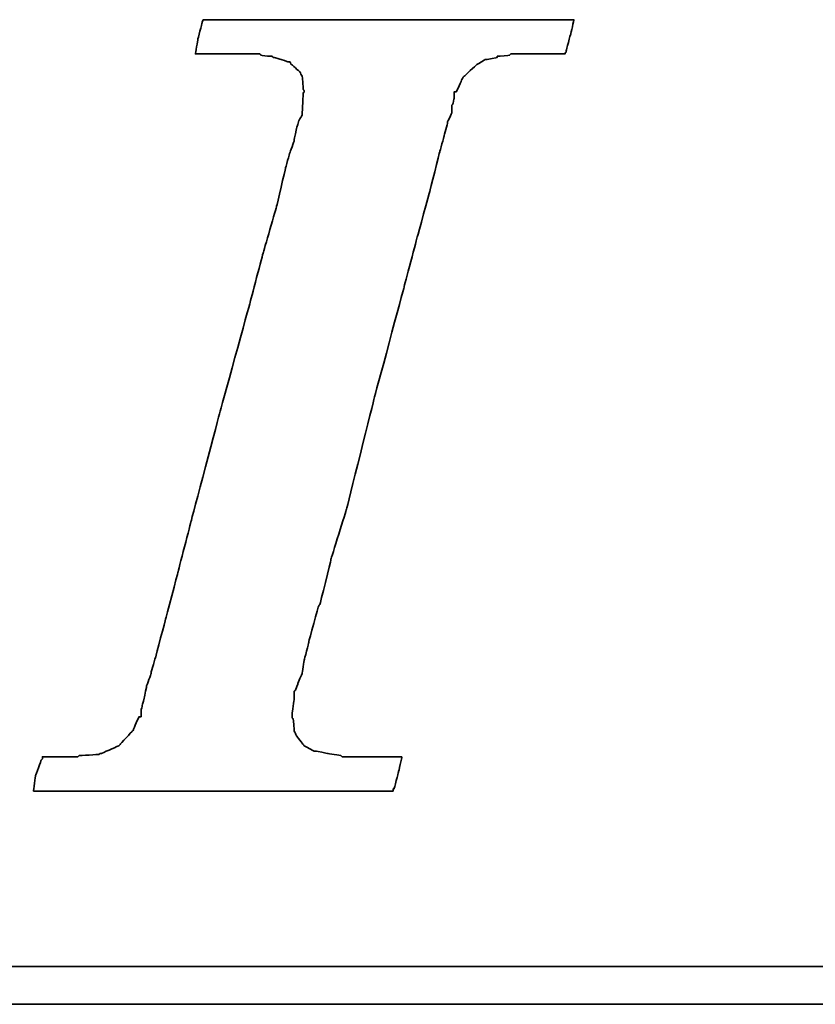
# Model space of a CAD drawing. Header units: millimetres. Extents: x 51 to 427, y -43 to 91.
# Tile 32 of 50: x 304.12 to 306.81, y -5.55 to -2.22. Entities that reach past the tile are written whole.
import ezdxf

# ---------------------------------------------------------------- set-up
doc = ezdxf.new("R2010")
doc.units = ezdxf.units.MM
doc.header["$LTSCALE"] = 0.15
doc.layers.add('DIM', color=4, linetype='CONTINUOUS')
doc.layers.add('layer 1', color=7, linetype='CONTINUOUS')

# ---------------------------------------------------------------- blocks, each defined once
blk = doc.blocks.new('TBI MOTION logo(完整正式版)')
at = {"layer": 'layer 1', "color": 22, "lineweight": 35}
for points, knots in [([(-40.59125, -7.94375), (-40.59125, -7.94375), (-40.97375, -7.94375), (-40.97375, -7.94375), (-40.97375, -7.94375), (-40.97375, -7.94375), (-41.38125, -7.94375), (-41.38125, -7.94375), (-41.38125, -7.94375), (-41.38125, -7.94375), (-41.54875, -7.94375), (-41.54875, -7.94375), (-41.54875, -7.94375), (-41.54875, -7.94375), (-41.59875, -7.94375), (-41.59875, -7.94375), (-41.59875, -7.94375), (-41.59875, -7.94375), (-41.88375, -7.94375), (-41.88375, -7.94375), (-41.88375, -7.94375), (-41.88375, -7.94375), (-41.90875, -7.91875), (-41.90875, -7.91875), (-41.90875, -7.91875), (-41.90875, -7.91875), (-42.19875, -7.87125), (-42.19875, -7.87125), (-42.19875, -7.87125), (-42.19875, -7.87125), (-42.43875, -7.82375), (-42.43875, -7.82375), (-42.43875, -7.82375), (-42.43875, -7.82375), (-42.45875, -7.82375), (-42.45875, -7.82375), (-42.45875, -7.82375), (-42.45875, -7.82375), (-42.48625, -7.82375), (-42.48625, -7.82375), (-42.48625, -7.82375), (-42.48625, -7.82375), (-42.67625, -7.72375), (-42.67625, -7.72375), (-42.67625, -7.72375), (-42.67625, -7.72375), (-42.70125, -7.70375), (-42.70125, -7.70375), (-42.70125, -7.70375), (-42.70125, -7.70375), (-42.72375, -7.67875), (-42.72375, -7.67875), (-42.72375, -7.67875), (-42.72375, -7.67875), (-42.86875, -7.48875), (-42.86875, -7.48875), (-42.86875, -7.48875), (-42.86875, -7.48875), (-42.89375, -7.43875), (-42.89375, -7.43875), (-42.89375, -7.43875), (-42.89375, -7.43875), (-42.91875, -7.38875), (-42.91875, -7.38875), (-42.91875, -7.38875), (-42.91875, -7.38875), (-42.93875, -7.12875), (-42.93875, -7.12875), (-42.93875, -7.12875), (-42.93875, -7.12875), (-42.96375, -7.10375), (-42.96375, -7.10375), (-42.96375, -7.10375), (-42.96375, -7.10375), (-42.96375, -7.05375), (-42.96375, -7.05375), (-42.96375, -7.05375), (-42.96375, -7.05375), (-42.96375, -7.00875), (-42.96375, -7.00875), (-42.96375, -7.00875), (-42.96375, -7.00875), (-42.91875, -6.69625), (-42.91875, -6.69625), (-42.91875, -6.69625), (-42.91875, -6.69625), (-42.91875, -6.62375), (-42.91875, -6.62375), (-42.91875, -6.62375), (-42.91875, -6.62375), (-42.91875, -6.59625), (-42.91875, -6.59625), (-42.91875, -6.59625), (-42.91875, -6.59625), (-42.91875, -6.57375), (-42.91875, -6.57375), (-42.91875, -6.57375), (-42.91875, -6.57375), (-42.91875, -6.52875), (-42.91875, -6.52875), (-42.91875, -6.52875), (-42.91875, -6.52875), (-42.89375, -6.50375), (-42.89375, -6.50375), (-42.89375, -6.50375), (-42.89375, -6.50375), (-42.84375, -6.38375), (-42.84375, -6.38375), (-42.84375, -6.38375), (-42.84375, -6.38375), (-42.84375, -6.35875), (-42.84375, -6.35875), (-42.84375, -6.35875), (-42.84375, -6.35875), (-42.74625, -6.14375), (-42.74625, -6.14375), (-42.74625, -6.14375), (-42.74625, -6.14375), (-42.70125, -5.85375), (-42.70125, -5.85375), (-42.70125, -5.85375), (-42.70125, -5.85375), (-42.60375, -5.47125), (-42.60375, -5.47125), (-42.60375, -5.47125), (-42.60375, -5.47125), (-42.60375, -5.44875), (-42.60375, -5.44875), (-42.60375, -5.44875), (-42.60375, -5.44875), (-42.38875, -4.67875), (-42.38875, -4.67875), (-42.38875, -4.67875), (-42.38875, -4.67875), (-42.36375, -4.65375), (-42.36375, -4.65375), (-42.36375, -4.65375), (-42.36375, -4.65375), (-42.12375, -3.69625), (-42.12375, -3.69625), (-42.12375, -3.69625), (-42.12375, -3.69625), (-42.12375, -3.67374), (-42.12375, -3.67374), (-42.12375, -3.67374), (-42.12375, -3.67374), (-41.78875, -2.59374), (-41.78875, -2.59374), (-41.78875, -2.59374), (-41.78875, -2.59374), (-41.18875, -0.19375), (-41.18875, -0.19375), (-41.18875, -0.19375), (-41.18875, -0.19375), (-40.54375, 2.20624), (-40.54375, 2.20624), (-40.54375, 2.20624), (-40.54375, 2.20624), (-40.25375, 3.30875), (-40.25375, 3.30875), (-40.25375, 3.30875), (-40.25375, 3.30875), (-39.98875, 4.27125), (-39.98875, 4.27125), (-39.98875, 4.27125), (-39.98875, 4.27125), (-39.77375, 5.13125), (-39.77375, 5.13125), (-39.77375, 5.13125), (-39.77375, 5.13125), (-39.67875, 5.47125), (-39.67875, 5.47125), (-39.67875, 5.47125), (-39.67875, 5.47125), (-39.60375, 5.75625), (-39.60375, 5.75625), (-39.60375, 5.75625), (-39.60375, 5.75625), (-39.60375, 5.78125), (-39.60375, 5.78125), (-39.60375, 5.78125), (-39.60375, 5.78125), (-39.50875, 5.97125), (-39.50875, 5.97125), (-39.50875, 5.97125), (-39.50875, 5.97125), (-39.50875, 6.13875), (-39.50875, 6.13875), (-39.50875, 6.13875), (-39.50875, 6.13875), (-39.48625, 6.16625), (-39.48625, 6.16625), (-39.48625, 6.16625), (-39.48625, 6.16625), (-39.46125, 6.28625), (-39.46125, 6.28625), (-39.46125, 6.28625), (-39.46125, 6.28625), (-39.46125, 6.42625), (-39.46125, 6.42625), (-39.46125, 6.42625), (-39.46125, 6.42625), (-39.41375, 6.42625), (-39.41375, 6.42625), (-39.41375, 6.42625), (-39.41375, 6.42625), (-39.29375, 6.69125), (-39.29375, 6.69125), (-39.29375, 6.69125), (-39.29375, 6.69125), (-39.26875, 6.74125), (-39.26875, 6.74125), (-39.26875, 6.74125), (-39.26875, 6.74125), (-39.24375, 6.76625), (-39.24375, 6.76625), (-39.24375, 6.76625), (-39.24375, 6.76625), (-38.98375, 7.00624), (-38.98375, 7.00624), (-38.98375, 7.00624), (-38.98375, 7.00624), (-38.95625, 7.02624), (-38.95625, 7.02624), (-38.95625, 7.02624), (-38.95625, 7.02624), (-38.78875, 7.12624), (-38.78875, 7.12624), (-38.78875, 7.12624), (-38.78875, 7.12624), (-38.76375, 7.12624), (-38.76375, 7.12624), (-38.76375, 7.12624), (-38.76375, 7.12624), (-38.74375, 7.12624), (-38.74375, 7.12624), (-38.74375, 7.12624), (-38.74375, 7.12624), (-38.52875, 7.17125), (-38.52875, 7.17125), (-38.52875, 7.17125), (-38.52875, 7.17125), (-38.52875, 7.19624), (-38.52875, 7.19624), (-38.52875, 7.19624), (-38.52875, 7.19624), (-38.50375, 7.19624), (-38.50375, 7.19624), (-38.50375, 7.19624), (-38.50375, 7.19624), (-38.26125, 7.21875), (-38.26125, 7.21875), (-38.26125, 7.21875), (-38.26125, 7.21875), (-38.23875, 7.24624), (-38.23875, 7.24624), (-38.23875, 7.24624), (-38.23875, 7.24624), (-38.21625, 7.24624), (-38.21625, 7.24624), (-38.21625, 7.24624), (-38.21625, 7.24624), (-38.18875, 7.24624), (-38.18875, 7.24624), (-38.18875, 7.24624), (-38.18875, 7.24624), (-37.90375, 7.24624), (-37.90375, 7.24624), (-37.90375, 7.24624), (-37.90375, 7.24624), (-37.85375, 7.24624), (-37.85375, 7.24624), (-37.85375, 7.24624), (-37.85375, 7.24624), (-37.75875, 7.24624), (-37.75875, 7.24624), (-37.75875, 7.24624), (-37.75875, 7.24624), (-37.42375, 7.24624), (-37.42375, 7.24624), (-37.42375, 7.24624), (-37.42375, 7.24624), (-37.08875, 7.24624), (-37.08875, 7.24624), (-37.08875, 7.24624), (-37.08875, 7.24624), (-37.06375, 7.24624), (-37.06375, 7.24624), (-37.06375, 7.24624), (-37.06375, 7.24624), (-37.06375, 7.26624), (-37.06375, 7.26624), (-37.06375, 7.26624), (-37.06375, 7.26624), (-37.03875, 7.29125), (-37.03875, 7.29125), (-37.03875, 7.29125), (-37.03875, 7.29125), (-37.03875, 7.31625), (-37.03875, 7.31625), (-37.03875, 7.31625), (-37.03875, 7.31625), (-36.94125, 7.67625), (-36.94125, 7.67625), (-36.94125, 7.67625), (-36.94125, 7.67625), (-36.86875, 7.98625), (-36.86875, 7.98625), (-36.86875, 7.98625), (-36.86875, 7.98625), (-36.98875, 7.98625), (-36.98875, 7.98625), (-36.98875, 7.98625), (-36.98875, 7.98625), (-37.42375, 7.98625), (-37.42375, 7.98625), (-37.42375, 7.98625), (-37.42375, 7.98625), (-37.94875, 7.98625), (-37.94875, 7.98625), (-37.94875, 7.98625), (-37.94875, 7.98625), (-38.57375, 7.98625), (-38.57375, 7.98625), (-38.57375, 7.98625), (-38.57375, 7.98625), (-39.29375, 7.98625), (-39.29375, 7.98625), (-39.29375, 7.98625), (-39.29375, 7.98625), (-40.82875, 7.98625), (-40.82875, 7.98625), (-40.82875, 7.98625), (-40.82875, 7.98625), (-42.36375, 7.98625), (-42.36375, 7.98625), (-42.36375, 7.98625), (-42.36375, 7.98625), (-43.08375, 7.98625), (-43.08375, 7.98625), (-43.08375, 7.98625), (-43.08375, 7.98625), (-43.70875, 7.98625), (-43.70875, 7.98625), (-43.70875, 7.98625), (-43.70875, 7.98625), (-44.23375, 7.98625), (-44.23375, 7.98625), (-44.23375, 7.98625), (-44.23375, 7.98625), (-44.66875, 7.98625), (-44.66875, 7.98625), (-44.66875, 7.98625), (-44.66875, 7.98625), (-44.88375, 7.98625), (-44.88375, 7.98625), (-44.88375, 7.98625), (-44.88375, 7.98625), (-44.90875, 7.94125), (-44.90875, 7.94125), (-44.90875, 7.94125), (-44.90875, 7.94125), (-44.90875, 7.91625), (-44.90875, 7.91625), (-44.90875, 7.91625), (-44.90875, 7.91625), (-45.00375, 7.55625), (-45.00375, 7.55625), (-45.00375, 7.55625), (-45.00375, 7.55625), (-45.05375, 7.24624), (-45.05375, 7.24624), (-45.05375, 7.24624), (-45.05375, 7.24624), (-44.61875, 7.24624), (-44.61875, 7.24624), (-44.61875, 7.24624), (-44.61875, 7.24624), (-44.11375, 7.24624), (-44.11375, 7.24624), (-44.11375, 7.24624), (-44.11375, 7.24624), (-43.99375, 7.24624), (-43.99375, 7.24624), (-43.99375, 7.24624), (-43.99375, 7.24624), (-43.94625, 7.24624), (-43.94625, 7.24624), (-43.94625, 7.24624), (-43.94625, 7.24624), (-43.92374, 7.24624), (-43.92374, 7.24624), (-43.92374, 7.24624), (-43.92374, 7.24624), (-43.65875, 7.24624), (-43.65875, 7.24624), (-43.65875, 7.24624), (-43.65875, 7.24624), (-43.63875, 7.21875), (-43.63875, 7.21875), (-43.63875, 7.21875), (-43.63875, 7.21875), (-43.46875, 7.19624), (-43.46875, 7.19624), (-43.46875, 7.19624), (-43.46875, 7.19624), (-43.39875, 7.19624), (-43.39875, 7.19624), (-43.39875, 7.19624), (-43.39875, 7.19624), (-43.37125, 7.17125), (-43.37125, 7.17125), (-43.37125, 7.17125), (-43.37125, 7.17125), (-43.34875, 7.17125), (-43.34875, 7.17125), (-43.34875, 7.17125), (-43.34875, 7.17125), (-43.20375, 7.12624), (-43.20375, 7.12624), (-43.20375, 7.12624), (-43.20375, 7.12624), (-43.05875, 7.07624), (-43.05875, 7.07624), (-43.05875, 7.07624), (-43.05875, 7.07624), (-43.01375, 7.07624), (-43.01375, 7.07624), (-43.01375, 7.07624), (-43.01375, 7.07624), (-42.98875, 7.02624), (-42.98875, 7.02624), (-42.98875, 7.02624), (-42.98875, 7.02624), (-42.79875, 6.86125), (-42.79875, 6.86125), (-42.79875, 6.86125), (-42.79875, 6.86125), (-42.77375, 6.81125), (-42.77375, 6.81125), (-42.77375, 6.81125), (-42.77375, 6.81125), (-42.74625, 6.76625), (-42.74625, 6.76625), (-42.74625, 6.76625), (-42.74625, 6.76625), (-42.72375, 6.47625), (-42.72375, 6.47625), (-42.72375, 6.47625), (-42.72375, 6.47625), (-42.70125, 6.45124), (-42.70125, 6.45124), (-42.70125, 6.45124), (-42.70125, 6.45124), (-42.70125, 6.42625), (-42.70125, 6.42625), (-42.70125, 6.42625), (-42.70125, 6.42625), (-42.72375, 6.40625), (-42.72375, 6.40625), (-42.72375, 6.40625), (-42.72375, 6.40625), (-42.74625, 5.97125), (-42.74625, 5.97125), (-42.74625, 5.97125), (-42.74625, 5.97125), (-42.74625, 5.94625), (-42.74625, 5.94625), (-42.74625, 5.94625), (-42.74625, 5.94625), (-42.74625, 5.92625), (-42.74625, 5.92625), (-42.74625, 5.92625), (-42.74625, 5.92625), (-42.77375, 5.87625), (-42.77375, 5.87625), (-42.77375, 5.87625), (-42.77375, 5.87625), (-42.81875, 5.80625), (-42.81875, 5.80625), (-42.81875, 5.80625), (-42.81875, 5.80625), (-42.86875, 5.63625), (-42.86875, 5.63625), (-42.86875, 5.63625), (-42.86875, 5.63625), (-42.91875, 5.39625), (-42.91875, 5.39625), (-42.91875, 5.39625), (-42.91875, 5.39625), (-42.91875, 5.37124), (-42.91875, 5.37124), (-42.91875, 5.37124), (-42.91875, 5.37124), (-43.01375, 5.10874), (-43.01375, 5.10874), (-43.01375, 5.10874), (-43.01375, 5.10874), (-43.10875, 4.77124), (-43.10875, 4.77124), (-43.10875, 4.77124), (-43.10875, 4.77124), (-43.29875, 3.95625), (-43.29875, 3.95625), (-43.29875, 3.95625), (-43.29875, 3.95625), (-43.58875, 2.95125), (-43.58875, 2.95125), (-43.58875, 2.95125), (-43.58875, 2.95125), (-43.87375, 1.87125), (-43.87375, 1.87125), (-43.87375, 1.87125), (-43.87375, 1.87125), (-44.52625, -0.50374), (-44.52625, -0.50374), (-44.52625, -0.50374), (-44.52625, -0.50374), (-45.14875, -2.85375), (-45.14875, -2.85375), (-45.14875, -2.85375), (-45.14875, -2.85375), (-45.43375, -3.95875), (-45.43375, -3.95875), (-45.43375, -3.95875), (-45.43375, -3.95875), (-45.69875, -4.96875), (-45.69875, -4.96875), (-45.69875, -4.96875), (-45.69875, -4.96875), (-45.91375, -5.78375), (-45.91375, -5.78375), (-45.91375, -5.78375), (-45.91375, -5.78375), (-46.01375, -6.11875), (-46.01375, -6.11875), (-46.01375, -6.11875), (-46.01375, -6.11875), (-46.01375, -6.14375), (-46.01375, -6.14375), (-46.01375, -6.14375), (-46.01375, -6.14375), (-46.10875, -6.40875), (-46.10875, -6.40875), (-46.10875, -6.40875), (-46.10875, -6.40875), (-46.15375, -6.64875), (-46.15375, -6.64875), (-46.15375, -6.64875), (-46.15375, -6.64875), (-46.20375, -6.83875), (-46.20375, -6.83875), (-46.20375, -6.83875), (-46.20375, -6.83875), (-46.22875, -6.93375), (-46.22875, -6.93375), (-46.22875, -6.93375), (-46.22875, -6.93375), (-46.22875, -7.07875), (-46.22875, -7.07875), (-46.22875, -7.07875), (-46.22875, -7.07875), (-46.27375, -7.07875), (-46.27375, -7.07875), (-46.27375, -7.07875), (-46.27375, -7.07875), (-46.39375, -7.34375), (-46.39375, -7.34375), (-46.39375, -7.34375), (-46.39375, -7.34375), (-46.39375, -7.36875), (-46.39375, -7.36875), (-46.39375, -7.36875), (-46.39375, -7.36875), (-46.42125, -7.38875), (-46.42125, -7.38875), (-46.42125, -7.38875), (-46.42125, -7.38875), (-46.68375, -7.67875), (-46.68375, -7.67875), (-46.68375, -7.67875), (-46.68375, -7.67875), (-46.70875, -7.70375), (-46.70875, -7.70375), (-46.70875, -7.70375), (-46.70875, -7.70375), (-46.75375, -7.72375), (-46.75375, -7.72375), (-46.75375, -7.72375), (-46.75375, -7.72375), (-47.08875, -7.87125), (-47.08875, -7.87125), (-47.08875, -7.87125), (-47.08875, -7.87125), (-47.11625, -7.87125), (-47.11625, -7.87125), (-47.11625, -7.87125), (-47.11625, -7.87125), (-47.13875, -7.89375), (-47.13875, -7.89375), (-47.13875, -7.89375), (-47.13875, -7.89375), (-47.56875, -7.91875), (-47.56875, -7.91875), (-47.56875, -7.91875), (-47.56875, -7.91875), (-47.59625, -7.94375), (-47.59625, -7.94375), (-47.59625, -7.94375), (-47.59625, -7.94375), (-47.64375, -7.94375), (-47.64375, -7.94375), (-47.64375, -7.94375), (-47.64375, -7.94375), (-47.73625, -7.94375), (-47.73625, -7.94375), (-47.73625, -7.94375), (-47.73625, -7.94375), (-48.07375, -7.94375), (-48.07375, -7.94375), (-48.07375, -7.94375), (-48.07375, -7.94375), (-48.36125, -7.94375), (-48.36125, -7.94375), (-48.36125, -7.94375), (-48.36125, -7.94375), (-48.36125, -7.96625), (-48.36125, -7.96625), (-48.36125, -7.96625), (-48.36125, -7.96625), (-48.36125, -7.99125), (-48.36125, -7.99125), (-48.36125, -7.99125), (-48.36125, -7.99125), (-48.38875, -8.01375), (-48.38875, -8.01375), (-48.38875, -8.01375), (-48.38875, -8.01375), (-48.50875, -8.34875), (-48.50875, -8.34875), (-48.50875, -8.34875), (-48.50875, -8.34875), (-48.55375, -8.68625), (-48.55375, -8.68625), (-48.55375, -8.68625), (-48.55375, -8.68625), (-48.45875, -8.68625), (-48.45875, -8.68625), (-48.45875, -8.68625), (-48.45875, -8.68625), (-48.07375, -8.68625), (-48.07375, -8.68625), (-48.07375, -8.68625), (-48.07375, -8.68625), (-47.52375, -8.68625), (-47.52375, -8.68625), (-47.52375, -8.68625), (-47.52375, -8.68625), (-46.92375, -8.68625), (-46.92375, -8.68625), (-46.92375, -8.68625), (-46.92375, -8.68625), (-46.25375, -8.68625), (-46.25375, -8.68625), (-46.25375, -8.68625), (-46.25375, -8.68625), (-46.20375, -8.68625), (-46.20375, -8.68625), (-46.20375, -8.68625), (-46.20375, -8.68625), (-44.71375, -8.68625), (-44.71375, -8.68625), (-44.71375, -8.68625), (-44.71375, -8.68625), (-43.22875, -8.68625), (-43.22875, -8.68625), (-43.22875, -8.68625), (-43.22875, -8.68625), (-42.55875, -8.68625), (-42.55875, -8.68625), (-42.55875, -8.68625), (-42.55875, -8.68625), (-42.50875, -8.68625), (-42.50875, -8.68625), (-42.50875, -8.68625), (-42.50875, -8.68625), (-41.93375, -8.68625), (-41.93375, -8.68625), (-41.93375, -8.68625), (-41.93375, -8.68625), (-41.38125, -8.68625), (-41.38125, -8.68625), (-41.38125, -8.68625), (-41.38125, -8.68625), (-40.97375, -8.68625), (-40.97375, -8.68625), (-40.97375, -8.68625), (-40.97375, -8.68625), (-40.78125, -8.68625), (-40.78125, -8.68625), (-40.78125, -8.68625), (-40.78125, -8.68625), (-40.78125, -8.63875), (-40.78125, -8.63875), (-40.78125, -8.63875), (-40.78125, -8.63875), (-40.75875, -8.63875), (-40.75875, -8.63875), (-40.75875, -8.63875), (-40.75875, -8.63875), (-40.66375, -8.27875), (-40.66375, -8.27875), (-40.66375, -8.27875), (-40.66375, -8.27875), (-40.59125, -7.94375), (-40.59125, -7.94375)], [0, 0, 0, 0, 0.00558659, 0.00558659, 0.00558659, 0.0055866, 0.01117318, 0.01117318, 0.01117318, 0.01117319, 0.01675978, 0.01675978, 0.01675978, 0.01675979, 0.02234637, 0.02234637, 0.02234637, 0.02234638, 0.02793296, 0.02793296, 0.02793296, 0.02793297, 0.03351955, 0.03351955, 0.03351955, 0.03351956, 0.03910615, 0.03910615, 0.03910615, 0.03910616, 0.04469274, 0.04469274, 0.04469274, 0.04469275, 0.05027933, 0.05027933, 0.05027933, 0.05027934, 0.05586592, 0.05586592, 0.05586592, 0.05586593, 0.06145251, 0.06145251, 0.06145251, 0.06145252, 0.06703911, 0.06703911, 0.06703911, 0.06703912, 0.0726257, 0.0726257, 0.0726257, 0.07262571, 0.07821229, 0.07821229, 0.07821229, 0.0782123, 0.08379888, 0.08379888, 0.08379888, 0.08379889, 0.08938547, 0.08938547, 0.08938547, 0.08938548, 0.09497207, 0.09497207, 0.09497207, 0.09497208, 0.10055866, 0.10055866, 0.10055866, 0.10055867, 0.10614525, 0.10614525, 0.10614525, 0.10614526, 0.11173184, 0.11173184, 0.11173184, 0.11173185, 0.11731844, 0.11731844, 0.11731844, 0.11731845, 0.12290503, 0.12290503, 0.12290503, 0.12290504, 0.12849162, 0.12849162, 0.12849162, 0.12849163, 0.13407821, 0.13407821, 0.13407821, 0.13407822, 0.1396648, 0.1396648, 0.1396648, 0.13966481, 0.1452514, 0.1452514, 0.1452514, 0.14525141, 0.15083799, 0.15083799, 0.15083799, 0.150838, 0.15642458, 0.15642458, 0.15642458, 0.15642459, 0.16201117, 0.16201117, 0.16201117, 0.16201118, 0.16759777, 0.16759777, 0.16759777, 0.16759778, 0.17318436, 0.17318436, 0.17318436, 0.17318437, 0.17877095, 0.17877095, 0.17877095, 0.17877096, 0.18435754, 0.18435754, 0.18435754, 0.18435755, 0.18994413, 0.18994413, 0.18994413, 0.18994414, 0.19553073, 0.19553073, 0.19553073, 0.19553074, 0.20111732, 0.20111732, 0.20111732, 0.20111733, 0.20670391, 0.20670391, 0.20670391, 0.20670392, 0.2122905, 0.2122905, 0.2122905, 0.21229051, 0.21787709, 0.21787709, 0.21787709, 0.2178771, 0.22346369, 0.22346369, 0.22346369, 0.2234637, 0.22905028, 0.22905028, 0.22905028, 0.22905029, 0.23463687, 0.23463687, 0.23463687, 0.23463688, 0.24022346, 0.24022346, 0.24022346, 0.24022347, 0.24581006, 0.24581006, 0.24581006, 0.24581007, 0.25139665, 0.25139665, 0.25139665, 0.25139666, 0.25698324, 0.25698324, 0.25698324, 0.25698325, 0.26256983, 0.26256983, 0.26256983, 0.26256984, 0.26815642, 0.26815642, 0.26815642, 0.26815643, 0.27374302, 0.27374302, 0.27374302, 0.27374303, 0.27932961, 0.27932961, 0.27932961, 0.27932962, 0.2849162, 0.2849162, 0.2849162, 0.28491621, 0.29050279, 0.29050279, 0.29050279, 0.2905028, 0.29608939, 0.29608939, 0.29608939, 0.2960894, 0.30167598, 0.30167598, 0.30167598, 0.30167599, 0.30726257, 0.30726257, 0.30726257, 0.30726258, 0.31284916, 0.31284916, 0.31284916, 0.31284917, 0.31843575, 0.31843575, 0.31843575, 0.31843576, 0.32402235, 0.32402235, 0.32402235, 0.32402236, 0.32960894, 0.32960894, 0.32960894, 0.32960895, 0.33519553, 0.33519553, 0.33519553, 0.33519554, 0.34078212, 0.34078212, 0.34078212, 0.34078213, 0.34636872, 0.34636872, 0.34636872, 0.34636873, 0.35195531, 0.35195531, 0.35195531, 0.35195532, 0.3575419, 0.3575419, 0.3575419, 0.35754191, 0.36312849, 0.36312849, 0.36312849, 0.3631285, 0.36871508, 0.36871508, 0.36871508, 0.36871509, 0.37430168, 0.37430168, 0.37430168, 0.37430169, 0.37988827, 0.37988827, 0.37988827, 0.37988828, 0.38547486, 0.38547486, 0.38547486, 0.38547487, 0.39106145, 0.39106145, 0.39106145, 0.39106146, 0.39664804, 0.39664804, 0.39664804, 0.39664805, 0.40223464, 0.40223464, 0.40223464, 0.40223465, 0.40782123, 0.40782123, 0.40782123, 0.40782124, 0.41340782, 0.41340782, 0.41340782, 0.41340783, 0.41899441, 0.41899441, 0.41899441, 0.41899442, 0.42458101, 0.42458101, 0.42458101, 0.42458102, 0.4301676, 0.4301676, 0.4301676, 0.43016761, 0.43575419, 0.43575419, 0.43575419, 0.4357542, 0.44134078, 0.44134078, 0.44134078, 0.44134079, 0.44692737, 0.44692737, 0.44692737, 0.44692738, 0.45251397, 0.45251397, 0.45251397, 0.45251398, 0.45810056, 0.45810056, 0.45810056, 0.45810057, 0.46368715, 0.46368715, 0.46368715, 0.46368716, 0.46927374, 0.46927374, 0.46927374, 0.46927375, 0.47486034, 0.47486034, 0.47486034, 0.47486035, 0.48044693, 0.48044693, 0.48044693, 0.48044694, 0.48603352, 0.48603352, 0.48603352, 0.48603353, 0.49162011, 0.49162011, 0.49162011, 0.49162012, 0.4972067, 0.4972067, 0.4972067, 0.49720671, 0.5027933, 0.5027933, 0.5027933, 0.50279331, 0.50837989, 0.50837989, 0.50837989, 0.5083799, 0.51396648, 0.51396648, 0.51396648, 0.51396649, 0.51955307, 0.51955307, 0.51955307, 0.51955308, 0.52513966, 0.52513966, 0.52513966, 0.52513967, 0.53072626, 0.53072626, 0.53072626, 0.53072627, 0.53631285, 0.53631285, 0.53631285, 0.53631286, 0.54189944, 0.54189944, 0.54189944, 0.54189945, 0.54748603, 0.54748603, 0.54748603, 0.54748604, 0.55307263, 0.55307263, 0.55307263, 0.55307264, 0.55865922, 0.55865922, 0.55865922, 0.55865923, 0.56424581, 0.56424581, 0.56424581, 0.56424582, 0.5698324, 0.5698324, 0.5698324, 0.56983241, 0.57541899, 0.57541899, 0.57541899, 0.575419, 0.58100559, 0.58100559, 0.58100559, 0.5810056, 0.58659218, 0.58659218, 0.58659218, 0.58659219, 0.59217877, 0.59217877, 0.59217877, 0.59217878, 0.59776536, 0.59776536, 0.59776536, 0.59776537, 0.60335196, 0.60335196, 0.60335196, 0.60335197, 0.60893855, 0.60893855, 0.60893855, 0.60893856, 0.61452514, 0.61452514, 0.61452514, 0.61452515, 0.62011173, 0.62011173, 0.62011173, 0.62011174, 0.62569832, 0.62569832, 0.62569832, 0.62569833, 0.63128492, 0.63128492, 0.63128492, 0.63128493, 0.63687151, 0.63687151, 0.63687151, 0.63687152, 0.6424581, 0.6424581, 0.6424581, 0.64245811, 0.64804469, 0.64804469, 0.64804469, 0.6480447, 0.65363128, 0.65363128, 0.65363128, 0.65363129, 0.65921788, 0.65921788, 0.65921788, 0.65921789, 0.66480447, 0.66480447, 0.66480447, 0.66480448, 0.67039106, 0.67039106, 0.67039106, 0.67039107, 0.67597765, 0.67597765, 0.67597765, 0.67597766, 0.68156425, 0.68156425, 0.68156425, 0.68156426, 0.68715084, 0.68715084, 0.68715084, 0.68715085, 0.69273743, 0.69273743, 0.69273743, 0.69273744, 0.69832402, 0.69832402, 0.69832402, 0.69832403, 0.70391061, 0.70391061, 0.70391061, 0.70391062, 0.70949721, 0.70949721, 0.70949721, 0.70949722, 0.7150838, 0.7150838, 0.7150838, 0.71508381, 0.72067039, 0.72067039, 0.72067039, 0.7206704, 0.72625698, 0.72625698, 0.72625698, 0.72625699, 0.73184358, 0.73184358, 0.73184358, 0.73184359, 0.73743017, 0.73743017, 0.73743017, 0.73743018, 0.74301676, 0.74301676, 0.74301676, 0.74301677, 0.74860335, 0.74860335, 0.74860335, 0.74860336, 0.75418994, 0.75418994, 0.75418994, 0.75418995, 0.75977654, 0.75977654, 0.75977654, 0.75977655, 0.76536313, 0.76536313, 0.76536313, 0.76536314, 0.77094972, 0.77094972, 0.77094972, 0.77094973, 0.77653631, 0.77653631, 0.77653631, 0.77653632, 0.78212291, 0.78212291, 0.78212291, 0.78212292, 0.7877095, 0.7877095, 0.7877095, 0.78770951, 0.79329609, 0.79329609, 0.79329609, 0.7932961, 0.79888268, 0.79888268, 0.79888268, 0.79888269, 0.80446927, 0.80446927, 0.80446927, 0.80446928, 0.81005587, 0.81005587, 0.81005587, 0.81005588, 0.81564246, 0.81564246, 0.81564246, 0.81564247, 0.82122905, 0.82122905, 0.82122905, 0.82122906, 0.82681564, 0.82681564, 0.82681564, 0.82681565, 0.83240223, 0.83240223, 0.83240223, 0.83240224, 0.83798883, 0.83798883, 0.83798883, 0.83798884, 0.84357542, 0.84357542, 0.84357542, 0.84357543, 0.84916201, 0.84916201, 0.84916201, 0.84916202, 0.8547486, 0.8547486, 0.8547486, 0.85474861, 0.8603352, 0.8603352, 0.8603352, 0.86033521, 0.86592179, 0.86592179, 0.86592179, 0.8659218, 0.87150838, 0.87150838, 0.87150838, 0.87150839, 0.87709497, 0.87709497, 0.87709497, 0.87709498, 0.88268156, 0.88268156, 0.88268156, 0.88268157, 0.88826816, 0.88826816, 0.88826816, 0.88826817, 0.89385475, 0.89385475, 0.89385475, 0.89385476, 0.89944134, 0.89944134, 0.89944134, 0.89944135, 0.90502793, 0.90502793, 0.90502793, 0.90502794, 0.91061453, 0.91061453, 0.91061453, 0.91061454, 0.91620112, 0.91620112, 0.91620112, 0.91620113, 0.92178771, 0.92178771, 0.92178771, 0.92178772, 0.9273743, 0.9273743, 0.9273743, 0.92737431, 0.93296089, 0.93296089, 0.93296089, 0.9329609, 0.93854749, 0.93854749, 0.93854749, 0.9385475, 0.94413408, 0.94413408, 0.94413408, 0.94413409, 0.94972067, 0.94972067, 0.94972067, 0.94972068, 0.95530726, 0.95530726, 0.95530726, 0.95530727, 0.96089385, 0.96089385, 0.96089385, 0.96089386, 0.96648045, 0.96648045, 0.96648045, 0.96648046, 0.97206704, 0.97206704, 0.97206704, 0.97206705, 0.97765363, 0.97765363, 0.97765363, 0.97765364, 0.98324022, 0.98324022, 0.98324022, 0.98324023, 0.98882682, 0.98882682, 0.98882682, 0.98882683, 0.99441341, 0.99441341, 0.99441341, 0.99441342, 1, 1, 1, 1]), ([(75.90875, -9.47875), (75.90875, -9.47875), (75.90875, -12.28625), (75.90875, -12.28625), (75.90875, -12.28625), (75.90875, -12.28625), (75.90875, -12.47875), (75.90875, -12.47875), (75.90875, -12.47875), (75.90875, -12.47875), (75.71625, -12.47875), (75.71625, -12.47875), (75.71625, -12.47875), (75.71625, -12.47875), (-88.32875, -12.47875), (-88.32875, -12.47875), (-88.32875, -12.47875), (-88.32875, -12.47875), (-88.32875, -13.29375), (-88.32875, -13.29375), (-88.32875, -13.29375), (-88.32875, -13.29375), (82.89125, -13.29375), (82.89125, -13.29375), (82.89125, -13.29375), (82.89125, -13.29375), (75.90875, -9.47875), (75.90875, -9.47875)], [0, 0, 0, 0, 0.14285714, 0.14285714, 0.14285714, 0.14285715, 0.28571429, 0.28571429, 0.28571429, 0.2857143, 0.42857143, 0.42857143, 0.42857143, 0.42857144, 0.57142857, 0.57142857, 0.57142857, 0.57142858, 0.71428571, 0.71428571, 0.71428571, 0.71428572, 0.85714286, 0.85714286, 0.85714286, 0.85714287, 1, 1, 1, 1])]:
    blk.add_open_spline(points, degree=3, knots=knots, dxfattribs=at)

msp = doc.modelspace()

# ---------------------------------------------------------------- block references
at = {"layer": 'DIM', "color": 0, "xscale": 0.1563722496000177, "yscale": 0.1563722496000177, "zscale": 0.1563722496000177}
msp.add_blockref('TBI MOTION logo(完整正式版)', (311.7602, -3.4731), dxfattribs=at)

doc.saveas('drawing.dxf')
